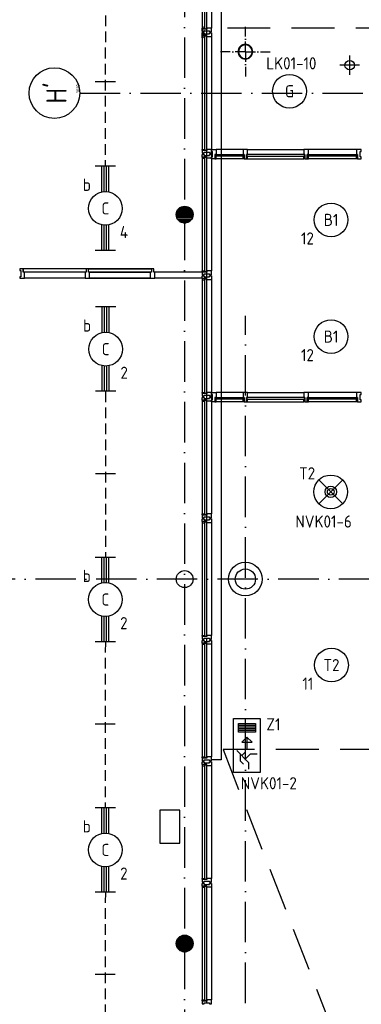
# Model space of a CAD drawing. Header units: millimetres. Extents: x 90707 to 259985, y -1262 to 84291.
# Tile 52 of 85: x 170800 to 175866, y 51508 to 66096. Entities that reach past the tile are written whole.
import ezdxf
from ezdxf.enums import TextEntityAlignment as Align

# ---------------------------------------------------------------- set-up
doc = ezdxf.new("R2010")
doc.units = ezdxf.units.MM
doc.header["$LTSCALE"] = 100
doc.linetypes.add('DASHDOT', pattern=[9, 6, -1.5, 0, -1.5])
doc.linetypes.add('HIDDEN', pattern=[9.525, 6.35, -3.175])
doc.layers.get('0').update_dxf_attribs({"linetype": 'CONTINUOUS'})
for name, color, linetype in [('AL$7----_STRAMIEN', 1, 'DASHDOT'), ('AL$8----_HULPKOLOM', 2, 'CONTINUOUS'), ('AL$8----_HULPLIJNEN', 2, 'CONTINUOUS'), ('AL21----_BUITENWAND', 4, 'CONTINUOUS'), ('AL28----_KONSTRUKTIE', 3, 'CONTINUOUS'), ('AL31----_BUITENKOZ', 7, 'CONTINUOUS'), ('AL32----_BINNENKOZ', 7, 'CONTINUOUS'), ('AL65----_BEVEILIGING', 7, 'CONTINUOUS'), ('ALN-----_BLOCKNAAM', 2, 'CONTINUOUS'), ('ALXAA---_GEWBETON', 12, 'CONTINUOUS'), ('ALXOU---_GLAS', 7, 'CONTINUOUS'), ('EB63101-_ATTRIB', 2, 'CONTINUOUS'), ('EB63202-_ATTRIB', 2, 'CONTINUOUS'), ('EB63501-_ATTRIB', 2, 'CONTINUOUS'), ('EL63101-_LICHT-ARM', 3, 'CONTINUOUS'), ('EL63202-_NOODVRL-TXT', 3, 'CONTINUOUS'), ('EL63501-_NOODVRL-ARM', 3, 'CONTINUOUS'), ('EL6441--_DATACOM', 3, 'CONTINUOUS'), ('LIJN035', 50, 'CONTINUOUS'), ('LIJN070', 130, 'CONTINUOUS'), ('MV-BINNENBESTRATING', 1, 'CONTINUOUS'), ('MV-STAALKOLOM', 1, 'CONTINUOUS'), ('VOLGNUMMER', 7, 'CONTINUOUS')]:
    doc.layers.add(name, color=color, linetype=linetype)
doc.styles.add('1_8', font='ISO', dxfattribs={"height": 1.8})
doc.styles.add('NORATT', font='isocp.shx')
doc.styles.get("Standard").update_dxf_attribs({"font": 'iso.shx'})

# ---------------------------------------------------------------- blocks, each defined once
blk = doc.blocks.new('ES3N024')
for p, q in [((-1.5, 0.75), (-1, 0.25)), ((1.25, 0), (-0.5, 0)), ((2.25, 1.25), (2.25, -1.25)), ((2.5, 1.25), (2.5, -1.25)), ((2.75, 1.25), (2.75, -1.25)), ((3, 1.25), (3, -1.25))]:
    blk.add_line(p, q)
for points in [[(4.01, 2.01), (4.01, -1.98), (-3.99, -1.98), (-3.99, 2.01)], [(1.25, 0), (0.5, 0.75), (0.5, -0.75)], [(3.25, -1.25), (2, -1.25), (2, 1.25), (3.25, 1.25)]]:
    blk.add_lwpolyline(points, close=True)
for points in [[(-0.75, 1.5), (-2.5, -0.25), (-3.5, -0.25)], [(-1.25, 1), (-2.25, 1), (-2.75, 0.5)], [(-2, 0.25), (-1.25, -0.5), (-1.25, -1.5)]]:
    blk.add_lwpolyline(points)
at = {"color": 2, "style": '1_8', "flags": 8}
blk.add_attdef('NUMMER', text='', height=1.8, dxfattribs=at).set_placement((4, 3.75), align=Align.MIDDLE)
at = {"style": '1_8'}
for tag, flags, p in [('A_CODE', 8, (-3.5, 2.75)), ('SCHAK', 8, (3.5, 2.75)), ('GROEP', 8, (-3.5, -2.75)), ('KAST', 9, (3.5, -2.75))]:
    blk.add_attdef(tag, text='', height=1.8, dxfattribs=dict(at, flags=flags)).set_placement(p, align=Align.MIDDLE_CENTER)
blk = doc.blocks.new('ES3G00')
blk.add_circle((0, 0), 2.5)
at = {"color": 6, "style": '1_8'}
for tag, flags, p in [('SCHAK', 8, (3.5, 2.75)), ('A_CODE', 8, (0, 0)), ('GROEP', 8, (-3.5, -2.75)), ('KAST', 9, (3.5, -2.75))]:
    blk.add_attdef(tag, text='', height=1.8, dxfattribs=dict(at, flags=flags)).set_placement(p, align=Align.MIDDLE)
blk = doc.blocks.new('ES3G01')
at = {"color": 0}
for p, q in [((-1.77, 1.77), (1.77, -1.77)), ((1.77, 1.77), (-1.77, -1.77))]:
    blk.add_line(p, q, dxfattribs=at)
at = {"color": 6}
blk.add_lwpolyline([(1.77, -1.77), (1.75, -1.75)], dxfattribs=at)
blk.add_circle((0, 0), 2.5)
at = {"color": 0}
for radius in [0.85, 0.5]:
    blk.add_circle((0, 0), radius, dxfattribs=at)
at = {"color": 6, "style": '1_8'}
for tag, flags, p in [('A_CODE', 8, (-3.5, 2.75)), ('SCHAK', 8, (3.5, 2.75)), ('GROEP', 8, (-3.5, -2.75)), ('KAST', 9, (3.5, -2.75))]:
    blk.add_attdef(tag, text='', height=1.8, dxfattribs=dict(at, flags=flags)).set_placement(p, align=Align.MIDDLE)
blk = doc.blocks.new('EJ3T20')
at = {"color": 0}
for p, q in [((-6.25, -1.5), (-6.25, 1.5)), ((-6.25, -1.5), (-6.25, 1.5)), ((6.25, -1.5), (6.25, 1.5)), ((6.25, -1.5), (6.25, 1.5)), ((-6.25, 0.52), (-2.44, 0.52)), ((-6.25, 0.52), (-2.44, 0.52)), ((-6.25, 0.17), (-2.49, 0.17)), ((-6.25, 0.17), (-2.49, 0.17)), ((2.44, 0.52), (6.25, 0.52)), ((2.44, 0.52), (6.25, 0.52)), ((2.49, 0.17), (6.25, 0.17)), ((2.49, 0.17), (6.25, 0.17)), ((-6.25, -0.17), (-2.49, -0.17)), ((-6.25, -0.17), (-2.49, -0.17)), ((-6.25, -0.52), (-2.44, -0.52)), ((-6.25, -0.52), (-2.44, -0.52)), ((2.44, -0.52), (6.25, -0.52)), ((2.44, -0.52), (6.25, -0.52)), ((2.49, -0.17), (6.25, -0.17)), ((2.49, -0.17), (6.25, -0.17))]:
    blk.add_line(p, q, dxfattribs=at)
blk.add_circle((0, 0), 2.5, dxfattribs=at)
blk.add_circle((0, 0), 2.5, dxfattribs=at)
at = {"style": 'NORATT', "flags": 9}
blk.add_attdef('GELIJK', text='', height=1.8, dxfattribs=at).set_placement((3.5, 5), align=Align.MIDDLE_CENTER)
at = {"color": 6}
for tag, style, flags, p in [('SCHAK', 'NORATT', 8, (3.5, 2.75)), ('SCHAK', '1_8', 8, (3.5, 2.75)), ('A_CODE', 'NORATT', 8, (0, 0)), ('A_CODE', '1_8', 8, (0, 0)), ('GROEP', 'NORATT', 8, (-3.5, -2.75)), ('GROEP', '1_8', 8, (-3.5, -2.75)), ('KAST', 'NORATT', 9, (3.5, -2.75)), ('KAST', '1_8', 9, (3.5, -2.75))]:
    blk.add_attdef(tag, text='', height=1.8, dxfattribs=dict(at, style=style, flags=flags)).set_placement(p, align=Align.MIDDLE)
blk = doc.blocks.new('1010')
at = {"layer": 'AL$7----_STRAMIEN', "color": 7, "linetype": 'Continuous'}
blk.add_circle((0, 750), 750, dxfattribs=at)
at = {"layer": 'AL$7----_STRAMIEN', "color": 3, "linetype": 'Continuous'}
blk.add_attdef('STR-NAAM', text='', height=600, rotation=360, dxfattribs=at).set_placement((0, 750), align=Align.MIDDLE)
at = {"layer": 'ALN-----_BLOCKNAAM', "linetype": 'Continuous'}
blk.add_text('1010', height=100, dxfattribs=at).set_placement((0, 0))
blk = doc.blocks.new('A$Cca306792')
at = {"layer": 'AL$7----_STRAMIEN'}
blk.add_line((80572, 66270), (108418, 66270), dxfattribs=at)
at = {"layer": 'AL$7----_STRAMIEN', "color": 1}
blk.add_line((83028, 31186), (83028, 62970), dxfattribs=at)
for points in [[(82128, 78796), (82128, 39870)], [(146222, 59070), (2867, 59070)]]:
    blk.add_lwpolyline(points, dxfattribs=at)
at = {"layer": 'AL$8----_HULPKOLOM', "color": 8}
blk.add_circle((83028, 59070), 250, dxfattribs=at)
at = {"layer": 'AL$8----_HULPLIJNEN', "color": 8, "linetype": 'DASHDOT', "ltscale": 0.25}
for q in [(83028, 67251), (82660, 66884), (83028, 66516), (83396, 66884)]:
    blk.add_line((83028, 66884), q, dxfattribs=at)
at = {"layer": 'AL21----_BUITENWAND', "color": 8}
for p, q in [((82668, 77010), (82668, 56391)), ((82668, 56391), (82527, 56391))]:
    blk.add_line(p, q, dxfattribs=at)
at = {"layer": 'AL21----_BUITENWAND', "color": 8, "linetype": 'HIDDEN'}
blk.add_line((91969, 67235), (82527, 67235), dxfattribs=at)
at = {"layer": 'AL28----_KONSTRUKTIE', "color": 8}
for centre, radius in [((82128, 64470), 125), ((82128, 64470), 125), ((82128, 59070), 125), ((83028, 59070), 150), ((82128, 53670), 125)]:
    blk.add_circle(centre, radius, dxfattribs=at)
for radius, start, end in [(110, 0, 180), (102, 0, 180), (110, 180, 0), (102, 180, 0)]:
    blk.add_arc((83028, 66884), radius, start, end, dxfattribs=at)
at = {"layer": 'AL31----_BUITENKOZ', "color": 8}
for p, q in [((82388, 68905), (82388, 67235)), ((82527, 68905), (82527, 67235)), ((82385, 67235), (82385, 67192)), ((82385, 67192), (82390, 67190)), ((82388, 67252), (82388, 67235)), ((82401, 67252), (82388, 67252)), ((82388, 67235), (82401, 67235)), ((82388, 67179), (82388, 67146)), ((82388, 67146), (82418, 67146)), ((82390, 67190), (82390, 67183)), ((82390, 67183), (82419, 67183)), ((82401, 67235), (82401, 67252)), ((82418, 67146), (82418, 67160)), ((82419, 67183), (82419, 67205)), ((82388, 67105), (82388, 65435)), ((82527, 67105), (82527, 65435)), ((82527, 65405), (82527, 65435)), ((82527, 65435), (82594, 65435)), ((82541, 65405), (82527, 65405)), ((82541, 65325), (82541, 65405)), ((82594, 65363), (82577, 65363)), ((82577, 65363), (82577, 65296)), ((82594, 65363), (82577, 65363)), ((82577, 65363), (82577, 65334)), ((82581, 65338), (82581, 65359)), ((82581, 65359), (82594, 65359)), ((82995, 65435), (82594, 65435)), ((82594, 65435), (82594, 65363)), ((82594, 65359), (82594, 65363)), ((82995, 65435), (82995, 65363)), ((83062, 65435), (82995, 65435)), ((82995, 65359), (82995, 65363)), ((82995, 65363), (83012, 65363)), ((82995, 65363), (83012, 65363)), ((83008, 65359), (82995, 65359)), ((83008, 65338), (83008, 65359)), ((83012, 65363), (83012, 65334)), ((83012, 65363), (83012, 65296)), ((83045, 65296), (83045, 65363)), ((83045, 65363), (83062, 65363)), ((83062, 65363), (83045, 65363)), ((83045, 65363), (83045, 65334)), ((83049, 65338), (83049, 65359)), ((83049, 65359), (83062, 65359)), ((83062, 65435), (83895, 65435)), ((83062, 65363), (83062, 65435)), ((83062, 65359), (83062, 65363)), ((83895, 65435), (83895, 65363)), ((83962, 65435), (83895, 65435)), ((83895, 65359), (83895, 65363)), ((83895, 65363), (83912, 65363)), ((83895, 65363), (83912, 65363)), ((83908, 65359), (83895, 65359)), ((83908, 65338), (83908, 65359)), ((83912, 65363), (83912, 65334)), ((83912, 65363), (83912, 65296)), ((83945, 65296), (83945, 65363)), ((83945, 65363), (83962, 65363)), ((83962, 65363), (83945, 65363)), ((83945, 65363), (83945, 65334)), ((83949, 65338), (83949, 65359)), ((83949, 65359), (83962, 65359)), ((84676, 65435), (83962, 65435)), ((83962, 65363), (83962, 65435)), ((83962, 65359), (83962, 65363)), ((84743, 65435), (84676, 65435)), ((84676, 65435), (84676, 65363)), ((84676, 65359), (84676, 65363)), ((84676, 65363), (84693, 65363)), ((84676, 65363), (84693, 65363)), ((84689, 65359), (84676, 65359)), ((84689, 65338), (84689, 65359)), ((84693, 65363), (84693, 65334)), ((84693, 65363), (84693, 65296)), ((84729, 65325), (84729, 65405)), ((84729, 65405), (84743, 65405)), ((84743, 65405), (84743, 65435)), ((82388, 65305), (82388, 63635)), ((82527, 65296), (82527, 65325)), ((82527, 65325), (82541, 65325)), ((82527, 65305), (82527, 63635)), ((82577, 65296), (82527, 65296)), ((82577, 65334), (82577, 65296)), ((82594, 65334), (82577, 65334)), ((82577, 65334), (82594, 65334)), ((82577, 65296), (82594, 65296)), ((82594, 65338), (82581, 65338)), ((82594, 65334), (82594, 65338)), ((82594, 65296), (82594, 65334)), ((82995, 65296), (82594, 65296)), ((82995, 65334), (82995, 65338)), ((82995, 65338), (83008, 65338)), ((83012, 65334), (82995, 65334)), ((82995, 65296), (82995, 65334)), ((82995, 65334), (83012, 65334)), ((83012, 65296), (82995, 65296)), ((83012, 65334), (83012, 65296)), ((83012, 65296), (83045, 65296)), ((83045, 65334), (83062, 65334)), ((83045, 65334), (83045, 65296)), ((83062, 65334), (83045, 65334)), ((83045, 65296), (83062, 65296)), ((83062, 65338), (83049, 65338)), ((83062, 65334), (83062, 65338)), ((83062, 65296), (83062, 65334)), ((83062, 65296), (83895, 65296)), ((83895, 65334), (83895, 65338)), ((83895, 65338), (83908, 65338)), ((83912, 65334), (83895, 65334)), ((83895, 65296), (83895, 65334)), ((83895, 65334), (83912, 65334)), ((83912, 65296), (83895, 65296)), ((83912, 65334), (83912, 65296)), ((83912, 65296), (83945, 65296)), ((83945, 65334), (83962, 65334)), ((83945, 65334), (83945, 65296)), ((83962, 65334), (83945, 65334)), ((83945, 65296), (83962, 65296)), ((83962, 65338), (83949, 65338)), ((83962, 65334), (83962, 65338)), ((83962, 65296), (83962, 65334)), ((84676, 65296), (83962, 65296)), ((84676, 65334), (84676, 65338)), ((84676, 65338), (84689, 65338)), ((84676, 65296), (84676, 65334)), ((84676, 65334), (84693, 65334)), ((84693, 65334), (84676, 65334)), ((84693, 65296), (84676, 65296)), ((84693, 65334), (84693, 65296)), ((84693, 65296), (84743, 65296)), ((84743, 65325), (84729, 65325)), ((84743, 65296), (84743, 65325)), ((82388, 63505), (82388, 61835)), ((82527, 63505), (82527, 61835)), ((82527, 61805), (82527, 61834)), ((82527, 61834), (82594, 61834)), ((82541, 61805), (82527, 61805)), ((82527, 61695), (82527, 61725)), ((82527, 61725), (82541, 61725)), ((82541, 61725), (82541, 61805)), ((82594, 61762), (82577, 61762)), ((82577, 61762), (82577, 61695)), ((82594, 61762), (82577, 61762)), ((82577, 61762), (82577, 61733)), ((82577, 61733), (82594, 61733)), ((82577, 61733), (82577, 61695)), ((82594, 61733), (82577, 61733)), ((82581, 61737), (82581, 61758)), ((82581, 61758), (82594, 61758)), ((82594, 61737), (82581, 61737)), ((82594, 61834), (82594, 61762)), ((82995, 61834), (82594, 61834)), ((82594, 61758), (82594, 61762)), ((82594, 61733), (82594, 61737)), ((82594, 61695), (82594, 61733)), ((82995, 61834), (82995, 61762)), ((83062, 61834), (82995, 61834)), ((82995, 61758), (82995, 61762)), ((82995, 61762), (83012, 61762)), ((82995, 61762), (83012, 61762)), ((83008, 61758), (82995, 61758)), ((82995, 61733), (82995, 61737)), ((82995, 61737), (83008, 61737)), ((83012, 61733), (82995, 61733)), ((82995, 61695), (82995, 61733)), ((82995, 61733), (83012, 61733)), ((83008, 61737), (83008, 61758)), ((83012, 61762), (83012, 61733)), ((83012, 61762), (83012, 61695)), ((83012, 61733), (83012, 61695)), ((83045, 61695), (83045, 61762)), ((83045, 61762), (83062, 61762)), ((83062, 61762), (83045, 61762)), ((83045, 61762), (83045, 61733)), ((83045, 61733), (83062, 61733)), ((83045, 61733), (83045, 61695)), ((83062, 61733), (83045, 61733)), ((83049, 61737), (83049, 61758)), ((83049, 61758), (83062, 61758)), ((83062, 61737), (83049, 61737)), ((83062, 61762), (83062, 61834)), ((83062, 61834), (83895, 61834)), ((83062, 61758), (83062, 61762)), ((83062, 61733), (83062, 61737)), ((83062, 61695), (83062, 61733)), ((83895, 61834), (83895, 61762)), ((83962, 61834), (83895, 61834)), ((83895, 61758), (83895, 61762)), ((83895, 61762), (83912, 61762)), ((83895, 61762), (83912, 61762)), ((83908, 61758), (83895, 61758)), ((83895, 61733), (83895, 61737)), ((83895, 61737), (83908, 61737)), ((83912, 61733), (83895, 61733)), ((83895, 61695), (83895, 61733)), ((83895, 61733), (83912, 61733)), ((83908, 61737), (83908, 61758)), ((83912, 61762), (83912, 61733)), ((83912, 61762), (83912, 61695)), ((83912, 61733), (83912, 61695)), ((83945, 61695), (83945, 61762)), ((83945, 61762), (83962, 61762)), ((83962, 61762), (83945, 61762)), ((83945, 61762), (83945, 61733)), ((83945, 61733), (83962, 61733)), ((83945, 61733), (83945, 61695)), ((83962, 61733), (83945, 61733)), ((83949, 61737), (83949, 61758)), ((83949, 61758), (83962, 61758)), ((83962, 61737), (83949, 61737)), ((83962, 61762), (83962, 61834)), ((84676, 61834), (83962, 61834)), ((83962, 61758), (83962, 61762)), ((83962, 61733), (83962, 61737)), ((83962, 61695), (83962, 61733)), ((84743, 61834), (84676, 61834)), ((84676, 61834), (84676, 61762)), ((84676, 61758), (84676, 61762)), ((84676, 61762), (84693, 61762)), ((84676, 61762), (84693, 61762)), ((84689, 61758), (84676, 61758)), ((84676, 61733), (84676, 61737)), ((84676, 61737), (84689, 61737)), ((84693, 61733), (84676, 61733)), ((84676, 61695), (84676, 61733)), ((84676, 61733), (84693, 61733)), ((84689, 61737), (84689, 61758)), ((84693, 61762), (84693, 61733)), ((84693, 61762), (84693, 61695)), ((84693, 61733), (84693, 61695)), ((84729, 61725), (84729, 61805)), ((84729, 61805), (84743, 61805)), ((84743, 61725), (84729, 61725)), ((84743, 61805), (84743, 61834)), ((84743, 61695), (84743, 61725)), ((82388, 61705), (82388, 60035)), ((82527, 61705), (82527, 60035)), ((82577, 61695), (82527, 61695)), ((82577, 61695), (82594, 61695)), ((82995, 61695), (82594, 61695)), ((83012, 61695), (82995, 61695)), ((83012, 61695), (83045, 61695)), ((83045, 61695), (83062, 61695)), ((83062, 61695), (83895, 61695)), ((83912, 61695), (83895, 61695)), ((83912, 61695), (83945, 61695)), ((83945, 61695), (83962, 61695)), ((84676, 61695), (83962, 61695)), ((84693, 61695), (84676, 61695)), ((84693, 61695), (84743, 61695)), ((82388, 59905), (82388, 58235)), ((82527, 59905), (82527, 58235)), ((82388, 58105), (82388, 56435)), ((82527, 58105), (82527, 56435)), ((82388, 56305), (82388, 54635)), ((82527, 56305), (82527, 54635)), ((82388, 54505), (82388, 52835)), ((82527, 54505), (82527, 52835))]:
    blk.add_line(p, q, dxfattribs=at)
at = {"layer": 'AL31----_BUITENKOZ', "color": 8, "linetype": 'Continuous'}
for p, q in [((82388, 67223), (82388, 67235)), ((82388, 67235), (82425, 67235)), ((82393, 67223), (82388, 67223)), ((82388, 67218), (82388, 67179)), ((82455, 67218), (82388, 67218)), ((82388, 67179), (82394, 67179)), ((82388, 67122), (82388, 67161)), ((82388, 67161), (82394, 67161)), ((82388, 67128), (82394, 67128)), ((82388, 67089), (82388, 67128)), ((82455, 67122), (82388, 67122)), ((82393, 67117), (82388, 67117)), ((82388, 67117), (82388, 67105)), ((82393, 67218), (82393, 67223)), ((82425, 67218), (82393, 67218)), ((82425, 67122), (82393, 67122)), ((82393, 67122), (82393, 67117)), ((82394, 67179), (82408, 67179)), ((82394, 67161), (82408, 67161)), ((82394, 67128), (82408, 67128)), ((82408, 67179), (82408, 67179)), ((82408, 67179), (82418, 67179)), ((82408, 67161), (82408, 67161)), ((82408, 67161), (82418, 67161)), ((82408, 67128), (82418, 67128)), ((82408, 67128), (82408, 67128)), ((82418, 67179), (82418, 67193)), ((82418, 67193), (82498, 67193)), ((82418, 67161), (82418, 67147)), ((82418, 67147), (82498, 67147)), ((82418, 67128), (82418, 67114)), ((82425, 67235), (82425, 67218)), ((82425, 67105), (82425, 67122)), ((82508, 67235), (82455, 67235)), ((82455, 67235), (82455, 67218)), ((82455, 67105), (82455, 67122)), ((82498, 67193), (82498, 67179)), ((82498, 67179), (82507, 67179)), ((82498, 67147), (82498, 67161)), ((82498, 67161), (82508, 67161)), ((82507, 67179), (82507, 67179)), ((82507, 67179), (82521, 67179)), ((82516, 67235), (82508, 67235)), ((82508, 67161), (82508, 67161)), ((82508, 67161), (82521, 67161)), ((82520, 67235), (82516, 67235)), ((82527, 67235), (82520, 67235)), ((82521, 67179), (82527, 67179)), ((82521, 67161), (82527, 67161)), ((82527, 67198), (82527, 67235)), ((82527, 67179), (82527, 67198)), ((82527, 67161), (82527, 67142)), ((82527, 67142), (82527, 67105)), ((82388, 67105), (82425, 67105)), ((82388, 67084), (82388, 67072)), ((82393, 67084), (82388, 67084)), ((82393, 67089), (82393, 67084)), ((82508, 67105), (82455, 67105)), ((82516, 67105), (82508, 67105)), ((82520, 67105), (82516, 67105)), ((82527, 67105), (82520, 67105)), ((82388, 65423), (82388, 65435)), ((82388, 65435), (82425, 65435)), ((82393, 65423), (82388, 65423)), ((82388, 65418), (82388, 65379)), ((82455, 65418), (82388, 65418)), ((82388, 65379), (82394, 65379)), ((82388, 65322), (82388, 65361)), ((82388, 65361), (82394, 65361)), ((82393, 65418), (82393, 65423)), ((82425, 65418), (82393, 65418)), ((82394, 65379), (82408, 65379)), ((82394, 65361), (82408, 65361)), ((82408, 65379), (82408, 65379)), ((82408, 65379), (82418, 65379)), ((82408, 65361), (82408, 65361)), ((82408, 65361), (82418, 65361)), ((82418, 65379), (82418, 65393)), ((82418, 65393), (82498, 65393)), ((82418, 65361), (82418, 65347)), ((82425, 65435), (82425, 65418)), ((82508, 65435), (82455, 65435)), ((82455, 65435), (82455, 65418)), ((82498, 65393), (82498, 65379)), ((82498, 65379), (82507, 65379)), ((82498, 65347), (82498, 65361)), ((82498, 65361), (82508, 65361)), ((82507, 65379), (82507, 65379)), ((82507, 65379), (82521, 65379)), ((82516, 65435), (82508, 65435)), ((82508, 65361), (82508, 65361)), ((82508, 65361), (82521, 65361)), ((82520, 65435), (82516, 65435)), ((82527, 65435), (82520, 65435)), ((82521, 65379), (82527, 65379)), ((82521, 65361), (82527, 65361)), ((82527, 65398), (82527, 65435)), ((82527, 65379), (82527, 65398)), ((82527, 65361), (82527, 65342)), ((82455, 65322), (82388, 65322)), ((82393, 65317), (82388, 65317)), ((82388, 65317), (82388, 65305)), ((82388, 65305), (82425, 65305)), ((82425, 65322), (82393, 65322)), ((82393, 65322), (82393, 65317)), ((82418, 65347), (82498, 65347)), ((82425, 65305), (82425, 65322)), ((82455, 65305), (82455, 65322)), ((82508, 65305), (82455, 65305)), ((82516, 65305), (82508, 65305)), ((82520, 65305), (82516, 65305)), ((82527, 65305), (82520, 65305)), ((82527, 65342), (82527, 65305)), ((82388, 63623), (82388, 63635)), ((82388, 63635), (82425, 63635)), ((82393, 63623), (82388, 63623)), ((82388, 63618), (82388, 63579)), ((82455, 63618), (82388, 63618)), ((82393, 63618), (82393, 63623)), ((82425, 63618), (82393, 63618)), ((82425, 63635), (82425, 63618)), ((82508, 63635), (82455, 63635)), ((82455, 63635), (82455, 63618)), ((82516, 63635), (82508, 63635)), ((82520, 63635), (82516, 63635)), ((82527, 63635), (82520, 63635)), ((82527, 63598), (82527, 63635)), ((82388, 63579), (82394, 63579)), ((82388, 63522), (82388, 63561)), ((82388, 63561), (82394, 63561)), ((82455, 63522), (82388, 63522)), ((82393, 63517), (82388, 63517)), ((82388, 63517), (82388, 63505)), ((82388, 63505), (82425, 63505)), ((82425, 63522), (82393, 63522)), ((82393, 63522), (82393, 63517)), ((82394, 63579), (82408, 63579)), ((82394, 63561), (82408, 63561)), ((82408, 63579), (82408, 63579)), ((82408, 63579), (82418, 63579)), ((82408, 63561), (82408, 63561)), ((82408, 63561), (82418, 63561)), ((82418, 63579), (82418, 63593)), ((82418, 63593), (82498, 63593)), ((82418, 63561), (82418, 63547)), ((82418, 63547), (82498, 63547)), ((82425, 63505), (82425, 63522)), ((82455, 63505), (82455, 63522)), ((82508, 63505), (82455, 63505)), ((82498, 63593), (82498, 63579)), ((82498, 63579), (82507, 63579)), ((82498, 63547), (82498, 63561)), ((82498, 63561), (82508, 63561)), ((82507, 63579), (82507, 63579)), ((82507, 63579), (82521, 63579)), ((82508, 63561), (82508, 63561)), ((82508, 63561), (82521, 63561)), ((82516, 63505), (82508, 63505)), ((82520, 63505), (82516, 63505)), ((82527, 63505), (82520, 63505)), ((82521, 63579), (82527, 63579)), ((82521, 63561), (82527, 63561)), ((82527, 63579), (82527, 63598)), ((82527, 63561), (82527, 63542)), ((82527, 63542), (82527, 63505)), ((82388, 61823), (82388, 61835)), ((82388, 61835), (82425, 61835)), ((82393, 61823), (82388, 61823)), ((82388, 61818), (82388, 61779)), ((82455, 61818), (82388, 61818)), ((82388, 61779), (82394, 61779)), ((82388, 61722), (82388, 61761)), ((82388, 61761), (82394, 61761)), ((82455, 61722), (82388, 61722)), ((82393, 61717), (82388, 61717)), ((82388, 61717), (82388, 61705)), ((82393, 61818), (82393, 61823)), ((82425, 61818), (82393, 61818)), ((82425, 61722), (82393, 61722)), ((82393, 61722), (82393, 61717)), ((82394, 61779), (82408, 61779)), ((82394, 61761), (82408, 61761)), ((82408, 61779), (82408, 61779)), ((82408, 61779), (82418, 61779)), ((82408, 61761), (82408, 61761)), ((82408, 61761), (82418, 61761)), ((82418, 61779), (82418, 61793)), ((82418, 61793), (82498, 61793)), ((82418, 61761), (82418, 61747)), ((82418, 61747), (82498, 61747)), ((82425, 61835), (82425, 61818)), ((82425, 61705), (82425, 61722)), ((82508, 61835), (82455, 61835)), ((82455, 61835), (82455, 61818)), ((82455, 61705), (82455, 61722)), ((82498, 61793), (82498, 61779)), ((82498, 61779), (82507, 61779)), ((82498, 61747), (82498, 61761)), ((82498, 61761), (82508, 61761)), ((82507, 61779), (82507, 61779)), ((82507, 61779), (82521, 61779)), ((82516, 61835), (82508, 61835)), ((82508, 61761), (82508, 61761)), ((82508, 61761), (82521, 61761)), ((82520, 61835), (82516, 61835)), ((82527, 61835), (82520, 61835)), ((82521, 61779), (82527, 61779)), ((82521, 61761), (82527, 61761)), ((82527, 61798), (82527, 61835)), ((82527, 61779), (82527, 61798)), ((82527, 61761), (82527, 61742)), ((82527, 61742), (82527, 61705)), ((82388, 61705), (82425, 61705)), ((82508, 61705), (82455, 61705)), ((82516, 61705), (82508, 61705)), ((82520, 61705), (82516, 61705)), ((82527, 61705), (82520, 61705)), ((82388, 60023), (82388, 60035)), ((82388, 60035), (82425, 60035)), ((82393, 60023), (82388, 60023)), ((82388, 60018), (82388, 59979)), ((82455, 60018), (82388, 60018)), ((82388, 59979), (82394, 59979)), ((82388, 59922), (82388, 59961)), ((82388, 59961), (82394, 59961)), ((82393, 60018), (82393, 60023)), ((82425, 60018), (82393, 60018)), ((82394, 59979), (82408, 59979)), ((82394, 59961), (82408, 59961)), ((82408, 59979), (82408, 59979)), ((82408, 59979), (82418, 59979)), ((82408, 59961), (82408, 59961)), ((82408, 59961), (82418, 59961)), ((82418, 59979), (82418, 59993)), ((82418, 59993), (82498, 59993)), ((82418, 59961), (82418, 59947)), ((82425, 60035), (82425, 60018)), ((82508, 60035), (82455, 60035)), ((82455, 60035), (82455, 60018)), ((82498, 59993), (82498, 59979)), ((82498, 59979), (82507, 59979)), ((82498, 59947), (82498, 59961)), ((82498, 59961), (82508, 59961)), ((82507, 59979), (82507, 59979)), ((82507, 59979), (82521, 59979)), ((82516, 60035), (82508, 60035)), ((82508, 59961), (82508, 59961)), ((82508, 59961), (82521, 59961)), ((82520, 60035), (82516, 60035)), ((82527, 60035), (82520, 60035)), ((82521, 59979), (82527, 59979)), ((82521, 59961), (82527, 59961)), ((82527, 59998), (82527, 60035)), ((82527, 59979), (82527, 59998)), ((82527, 59961), (82527, 59942)), ((82455, 59922), (82388, 59922)), ((82393, 59917), (82388, 59917)), ((82388, 59917), (82388, 59905)), ((82388, 59905), (82425, 59905)), ((82425, 59922), (82393, 59922)), ((82393, 59922), (82393, 59917)), ((82418, 59947), (82498, 59947)), ((82425, 59905), (82425, 59922)), ((82455, 59905), (82455, 59922)), ((82508, 59905), (82455, 59905)), ((82516, 59905), (82508, 59905)), ((82520, 59905), (82516, 59905)), ((82527, 59905), (82520, 59905)), ((82527, 59942), (82527, 59905)), ((82388, 58223), (82388, 58235)), ((82388, 58235), (82425, 58235)), ((82393, 58223), (82388, 58223)), ((82388, 58218), (82388, 58179)), ((82455, 58218), (82388, 58218)), ((82393, 58218), (82393, 58223)), ((82425, 58218), (82393, 58218)), ((82425, 58235), (82425, 58218)), ((82508, 58235), (82455, 58235)), ((82455, 58235), (82455, 58218)), ((82516, 58235), (82508, 58235)), ((82520, 58235), (82516, 58235)), ((82527, 58235), (82520, 58235)), ((82527, 58198), (82527, 58235)), ((82388, 58179), (82394, 58179)), ((82388, 58122), (82388, 58161)), ((82388, 58161), (82394, 58161)), ((82455, 58122), (82388, 58122)), ((82393, 58117), (82388, 58117)), ((82388, 58117), (82388, 58105)), ((82388, 58105), (82425, 58105)), ((82425, 58122), (82393, 58122)), ((82393, 58122), (82393, 58117)), ((82394, 58179), (82408, 58179)), ((82394, 58161), (82408, 58161)), ((82408, 58179), (82408, 58179)), ((82408, 58179), (82418, 58179)), ((82408, 58161), (82408, 58161)), ((82408, 58161), (82418, 58161)), ((82418, 58179), (82418, 58193)), ((82418, 58193), (82498, 58193)), ((82418, 58161), (82418, 58147)), ((82418, 58147), (82498, 58147)), ((82425, 58105), (82425, 58122)), ((82455, 58105), (82455, 58122)), ((82508, 58105), (82455, 58105)), ((82498, 58193), (82498, 58179)), ((82498, 58179), (82507, 58179)), ((82498, 58147), (82498, 58161)), ((82498, 58161), (82508, 58161)), ((82507, 58179), (82507, 58179)), ((82507, 58179), (82521, 58179)), ((82508, 58161), (82508, 58161)), ((82508, 58161), (82521, 58161)), ((82516, 58105), (82508, 58105)), ((82520, 58105), (82516, 58105)), ((82527, 58105), (82520, 58105)), ((82521, 58179), (82527, 58179)), ((82521, 58161), (82527, 58161)), ((82527, 58179), (82527, 58198)), ((82527, 58161), (82527, 58142)), ((82527, 58142), (82527, 58105)), ((82388, 56423), (82388, 56435)), ((82388, 56435), (82425, 56435)), ((82393, 56423), (82388, 56423)), ((82388, 56418), (82388, 56379)), ((82455, 56418), (82388, 56418)), ((82388, 56379), (82394, 56379)), ((82388, 56322), (82388, 56361)), ((82388, 56361), (82394, 56361)), ((82455, 56322), (82388, 56322)), ((82393, 56317), (82388, 56317)), ((82388, 56317), (82388, 56305)), ((82393, 56418), (82393, 56423)), ((82425, 56418), (82393, 56418)), ((82425, 56322), (82393, 56322)), ((82393, 56322), (82393, 56317)), ((82394, 56379), (82408, 56379)), ((82394, 56361), (82408, 56361)), ((82408, 56379), (82408, 56379)), ((82408, 56379), (82418, 56379)), ((82408, 56361), (82408, 56361)), ((82408, 56361), (82418, 56361)), ((82418, 56379), (82418, 56393)), ((82418, 56393), (82498, 56393)), ((82418, 56361), (82418, 56347)), ((82418, 56347), (82498, 56347)), ((82425, 56435), (82425, 56418)), ((82425, 56305), (82425, 56322)), ((82508, 56435), (82455, 56435)), ((82455, 56435), (82455, 56418)), ((82455, 56305), (82455, 56322)), ((82498, 56393), (82498, 56379)), ((82498, 56379), (82507, 56379)), ((82498, 56347), (82498, 56361)), ((82498, 56361), (82508, 56361)), ((82507, 56379), (82507, 56379)), ((82507, 56379), (82521, 56379)), ((82516, 56435), (82508, 56435)), ((82508, 56361), (82508, 56361)), ((82508, 56361), (82521, 56361)), ((82520, 56435), (82516, 56435)), ((82527, 56435), (82520, 56435)), ((82521, 56379), (82527, 56379)), ((82521, 56361), (82527, 56361)), ((82527, 56398), (82527, 56435)), ((82527, 56379), (82527, 56398)), ((82527, 56361), (82527, 56342)), ((82527, 56342), (82527, 56305)), ((82388, 56305), (82425, 56305)), ((82508, 56305), (82455, 56305)), ((82516, 56305), (82508, 56305)), ((82520, 56305), (82516, 56305)), ((82527, 56305), (82520, 56305)), ((82388, 54623), (82388, 54635)), ((82388, 54635), (82425, 54635)), ((82393, 54623), (82388, 54623)), ((82388, 54618), (82388, 54579)), ((82455, 54618), (82388, 54618)), ((82388, 54579), (82394, 54579)), ((82393, 54618), (82393, 54623)), ((82425, 54618), (82393, 54618)), ((82394, 54579), (82408, 54579)), ((82408, 54579), (82408, 54579)), ((82408, 54579), (82418, 54579)), ((82418, 54579), (82418, 54593)), ((82418, 54593), (82498, 54593)), ((82425, 54635), (82425, 54618)), ((82508, 54635), (82455, 54635)), ((82455, 54635), (82455, 54618)), ((82498, 54593), (82498, 54579)), ((82498, 54579), (82507, 54579)), ((82507, 54579), (82507, 54579)), ((82507, 54579), (82521, 54579)), ((82516, 54635), (82508, 54635)), ((82520, 54635), (82516, 54635)), ((82527, 54635), (82520, 54635)), ((82521, 54579), (82527, 54579)), ((82527, 54598), (82527, 54635)), ((82527, 54579), (82527, 54598)), ((82388, 54522), (82388, 54561)), ((82388, 54561), (82394, 54561)), ((82455, 54522), (82388, 54522)), ((82393, 54517), (82388, 54517)), ((82388, 54517), (82388, 54505)), ((82388, 54505), (82425, 54505)), ((82425, 54522), (82393, 54522)), ((82393, 54522), (82393, 54517)), ((82394, 54561), (82408, 54561)), ((82408, 54561), (82408, 54561)), ((82408, 54561), (82418, 54561)), ((82418, 54561), (82418, 54547)), ((82418, 54547), (82498, 54547)), ((82425, 54505), (82425, 54522)), ((82455, 54505), (82455, 54522)), ((82508, 54505), (82455, 54505)), ((82498, 54547), (82498, 54561)), ((82498, 54561), (82508, 54561)), ((82508, 54561), (82508, 54561)), ((82508, 54561), (82521, 54561)), ((82516, 54505), (82508, 54505)), ((82520, 54505), (82516, 54505)), ((82527, 54505), (82520, 54505)), ((82521, 54561), (82527, 54561)), ((82527, 54561), (82527, 54542)), ((82527, 54542), (82527, 54505)), ((82388, 52823), (82388, 52835)), ((82388, 52835), (82425, 52835)), ((82393, 52823), (82388, 52823)), ((82388, 52818), (82388, 52779)), ((82455, 52818), (82388, 52818)), ((82393, 52818), (82393, 52823)), ((82425, 52818), (82393, 52818)), ((82425, 52835), (82425, 52818)), ((82508, 52835), (82455, 52835)), ((82455, 52835), (82455, 52818)), ((82516, 52835), (82508, 52835)), ((82520, 52835), (82516, 52835)), ((82527, 52835), (82520, 52835)), ((82527, 52798), (82527, 52835)), ((82388, 52779), (82394, 52779)), ((82394, 52779), (82408, 52779)), ((82408, 52779), (82408, 52779)), ((82408, 52779), (82418, 52779)), ((82418, 52779), (82418, 52793)), ((82418, 52793), (82498, 52793)), ((82498, 52793), (82498, 52779)), ((82498, 52779), (82507, 52779)), ((82507, 52779), (82507, 52779)), ((82507, 52779), (82521, 52779)), ((82521, 52779), (82527, 52779)), ((82527, 52779), (82527, 52798))]:
    blk.add_line(p, q, dxfattribs=at)
at = {"layer": 'AL32----_BINNENKOZ', "color": 8}
for p, q in [((79684, 63667), (79684, 63642)), ((79734, 63667), (79684, 63667)), ((79684, 63642), (79700, 63642)), ((79700, 63642), (79700, 63550)), ((79734, 63667), (79734, 63616)), ((79734, 63616), (79734, 63667)), ((80669, 63667), (79734, 63667)), ((79751, 63616), (79734, 63616)), ((79751, 63528), (79751, 63616)), ((80652, 63616), (79751, 63616)), ((80669, 63616), (80652, 63616)), ((80652, 63616), (80652, 63528)), ((80669, 63667), (80669, 63616)), ((80702, 63667), (80669, 63667)), ((80702, 63616), (80702, 63667)), ((81636, 63667), (80702, 63667)), ((80702, 63667), (81636, 63667)), ((80719, 63616), (80702, 63616)), ((80719, 63528), (80719, 63616)), ((81619, 63616), (80719, 63616)), ((80719, 63616), (81619, 63616)), ((81636, 63616), (81619, 63616)), ((81619, 63616), (81619, 63528)), ((81636, 63667), (81636, 63616)), ((81669, 63667), (81636, 63667)), ((81669, 63616), (81669, 63667)), ((81686, 63616), (81669, 63616)), ((82379, 63616), (81686, 63616)), ((81686, 63528), (81686, 63616)), ((79700, 63550), (79684, 63550)), ((79684, 63550), (79684, 63528)), ((79684, 63528), (79751, 63528)), ((80652, 63528), (79751, 63528)), ((80652, 63528), (80719, 63528)), ((81619, 63528), (80719, 63528)), ((80719, 63528), (81619, 63528)), ((81619, 63528), (80719, 63528)), ((80719, 63528), (81619, 63528)), ((81619, 63528), (81686, 63528)), ((82379, 63528), (81686, 63528)), ((82379, 63528), (81686, 63528))]:
    blk.add_line(p, q, dxfattribs=at)
at = {"layer": 'AL32----_BINNENKOZ', "color": 8, "linetype": 'HIDDEN'}
for p, q in [((89832, 56545), (82698, 56545)), ((82698, 56545), (86254, 47427))]:
    blk.add_line(p, q, dxfattribs=at)
at = {"layer": 'AL65----_BEVEILIGING', "color": 8}
for p, q in [((82058, 55644), (81758, 55644)), ((81758, 55644), (81758, 55157)), ((82058, 55157), (82058, 55644)), ((81758, 55157), (82058, 55157))]:
    blk.add_line(p, q, dxfattribs=at)
at = {"layer": 'ALXAA---_GEWBETON', "color": 8}
for p, q in [((82004, 64485), (82252, 64485)), ((82004, 64485), (82252, 64485)), ((82009, 64505), (82248, 64505)), ((82009, 64505), (82248, 64505)), ((82016, 64525), (82240, 64525)), ((82016, 64525), (82240, 64525)), ((82029, 64545), (82228, 64545)), ((82029, 64545), (82228, 64545)), ((82048, 64565), (82209, 64565)), ((82048, 64565), (82209, 64565)), ((82081, 64585), (82176, 64585)), ((82081, 64585), (82176, 64585)), ((82003, 64465), (82253, 64465)), ((82003, 64465), (82253, 64465)), ((82006, 64445), (82251, 64445)), ((82006, 64445), (82251, 64445)), ((82011, 64425), (82245, 64425)), ((82011, 64425), (82245, 64425)), ((82021, 64405), (82236, 64405)), ((82021, 64405), (82236, 64405)), ((82036, 64385), (82221, 64385)), ((82036, 64385), (82221, 64385)), ((82059, 64365), (82197, 64365)), ((82059, 64365), (82197, 64365)), ((82115, 64345), (82142, 64345)), ((82115, 64345), (82142, 64345)), ((82009, 53705), (82248, 53705)), ((82016, 53725), (82240, 53725)), ((82029, 53745), (82228, 53745)), ((82048, 53765), (82209, 53765)), ((82081, 53785), (82176, 53785)), ((82003, 53665), (82253, 53665)), ((82004, 53685), (82252, 53685)), ((82006, 53645), (82251, 53645)), ((82011, 53625), (82245, 53625)), ((82021, 53605), (82236, 53605)), ((82036, 53585), (82221, 53585)), ((82059, 53565), (82197, 53565)), ((82115, 53545), (82142, 53545))]:
    blk.add_line(p, q, dxfattribs=at)
at = {"layer": 'ALXOU---_GLAS', "color": 8}
for p, q in [((82427, 67220), (82427, 68920)), ((82453, 68920), (82453, 67220)), ((82453, 67220), (82427, 67220)), ((82427, 65420), (82427, 67120)), ((82427, 67120), (82453, 67120)), ((82453, 67120), (82453, 65420)), ((82453, 65420), (82427, 65420)), ((82581, 65338), (82581, 65359)), ((82581, 65359), (83008, 65359)), ((83008, 65359), (83008, 65338)), ((83049, 65359), (83049, 65338)), ((83908, 65359), (83049, 65359)), ((83908, 65338), (83908, 65359)), ((83949, 65338), (83949, 65359)), ((83949, 65359), (84689, 65359)), ((84689, 65359), (84689, 65338)), ((82427, 63620), (82427, 65320)), ((82427, 65320), (82453, 65320)), ((82453, 65320), (82453, 63620)), ((83008, 65338), (82581, 65338)), ((83049, 65338), (83908, 65338)), ((84689, 65338), (83949, 65338)), ((82453, 63620), (82427, 63620)), ((82427, 61820), (82427, 63520)), ((82427, 63520), (82453, 63520)), ((82453, 63520), (82453, 61820)), ((82453, 61820), (82427, 61820)), ((82427, 60020), (82427, 61720)), ((82427, 61720), (82453, 61720)), ((82453, 61720), (82453, 60020)), ((82581, 61737), (82581, 61758)), ((82581, 61758), (83008, 61758)), ((83008, 61737), (82581, 61737)), ((83008, 61758), (83008, 61737)), ((83049, 61758), (83049, 61737)), ((83908, 61758), (83049, 61758)), ((83049, 61737), (83908, 61737)), ((83908, 61737), (83908, 61758)), ((83949, 61737), (83949, 61758)), ((83949, 61758), (84689, 61758)), ((84689, 61737), (83949, 61737)), ((84689, 61758), (84689, 61737)), ((82453, 60020), (82427, 60020)), ((82427, 58220), (82427, 59920)), ((82427, 59920), (82453, 59920)), ((82453, 59920), (82453, 58220)), ((82453, 58220), (82427, 58220)), ((82427, 56420), (82427, 58120)), ((82427, 58120), (82453, 58120)), ((82453, 58120), (82453, 56420)), ((82453, 56420), (82427, 56420)), ((82427, 54620), (82427, 56320)), ((82427, 56320), (82453, 56320)), ((82453, 56320), (82453, 54620)), ((82453, 54620), (82427, 54620)), ((82427, 52820), (82427, 54520)), ((82427, 54520), (82453, 54520)), ((82453, 54520), (82453, 52820)), ((82453, 52820), (82427, 52820))]:
    blk.add_line(p, q, dxfattribs=at)
at = {"layer": 'MV-BINNENBESTRATING', "color": 8}
for p, q in [((84575, 66539), (84575, 66829)), ((84575, 66539), (84575, 66829)), ((84720, 66684), (84430, 66684)), ((84720, 66684), (84430, 66684))]:
    blk.add_line(p, q, dxfattribs=at)
at = {"layer": 'MV-STAALKOLOM', "color": 8}
blk.add_circle((84575, 66684), 70.2, dxfattribs=at)
blk.add_circle((84575, 66684), 70.2, dxfattribs=at)
at = {"layer": 'AL$7----_STRAMIEN', "xscale": 0.5, "yscale": 0.5, "zscale": 0.5, "rotation": 90}
blk.add_blockref('1010', (80572, 66271), dxfattribs=at).add_auto_attribs({'STR-NAAM': "H'"})
at = {"layer": 'VOLGNUMMER', "color": 252, "linetype": 'ByBlock'}
for tag, p in [('0.28', (16187, 74214)), ('0.17', (62961, 72994)), ('0.16', (78893, 73105)), ('0.29', (35887, 72529)), ('0.18', (53124, 64542)), ('0.701', (85482, 63517)), ('0.30', (29366, 63128)), ('0.32', (36092, 63166)), ('0.12', (90689, 63024)), ('0.29A', (33165, 62745)), ('0.30', (38191, 61494)), ('0.27', (17657, 61363)), ('0.19', (61479, 61433)), ('0.14', (89762, 60088)), ('0.33', (45869, 59450)), ('0.15', (73454, 57402)), ('0.801', (112714, 57073)), ('0.25', (28058, 57013)), ('0.18A', (61029, 56759)), ('0.26A', (36299, 54851)), ('0.20', (60895, 53506)), ('0.800', (90980, 50804)), ('0.25A', (73288, 48435)), ('0.21', (58702, 48178)), ('0.300', (94483, 48257)), ('0.24', (35041, 47783)), ('0.102', (87631, 47613)), ('0.26', (18559, 46119)), ('0.203', (95795, 46197)), ('0.802', (68387, 42721)), ('0.204', (95497, 42149)), ('0.07B', (66790, 38909)), ('0.702', (95327, 36513))]:
    blk.add_attdef(tag, text='', height=250, dxfattribs=at).set_placement(p, align=Align.MIDDLE_CENTER)
at = {"layer": 'VOLGNUMMER', "color": 8, "linetype": 'ByBlock'}
blk.add_attdef('0.600', text='', height=250, dxfattribs=at).set_placement((96800, 48300), align=Align.MIDDLE_CENTER)

msp = doc.modelspace()

# ---------------------------------------------------------------- linework, layer by layer
at = {"layer": 'LIJN035', "linetype": 'HIDDEN', "ltscale": 0.25}
for p, q in [((172071, 66396), (172067, 63936)), ((172074, 60590), (172070, 58130)), ((172070, 56880), (172066, 54420)), ((172070, 53170), (172066, 50710))]:
    msp.add_line(p, q, dxfattribs=at)
at = {"layer": 'LIJN035'}
for p, q in [((172219, 65173), (171919, 65173)), ((172222, 59367), (171922, 59367)), ((172218, 55657), (171918, 55657)), ((172218, 51947), (171918, 51947))]:
    msp.add_line(p, q, dxfattribs=at)
at = {"layer": 'LIJN070', "linetype": 'HIDDEN'}
msp.add_line((173575, 34378), (173575, 78198), dxfattribs=at)

# ---------------------------------------------------------------- block references
at = {"layer": 'EL63101-_LICHT-ARM'}
ref = msp.add_blockref('ES3G00', (174801, 65036, 3500), dxfattribs=dict(at, xscale=100, yscale=100, zscale=100))
ref.add_attrib('A_CODE', 'G', dxfattribs={"layer": 'EB63101-_ATTRIB', "color": 1, "height": 180, "style": '1_8', "flags": 8}).set_placement((174801, 65036, 3500), align=Align.MIDDLE)
ref.add_attrib('GROEP', 'LK01-10', dxfattribs={"layer": 'EB63101-_ATTRIB', "color": 1, "height": 180, "style": '1_8', "flags": 8}).set_placement((174828, 65450, 3500), align=Align.MIDDLE)
ref = msp.add_blockref('EJ3T20', (172071, 63300), dxfattribs=dict(at, xscale=100, yscale=100, zscale=100, rotation=90))
ref.add_attrib('A_CODE', 'C', dxfattribs={"layer": 'EB63101-_ATTRIB', "color": 1, "height": 180, "style": '1_8', "flags": 8}).set_placement((172071, 63300), align=Align.MIDDLE)
ref.add_attrib('GROEP', '4', dxfattribs={"layer": 'EB63101-_ATTRIB', "color": 1, "height": 180, "style": '1_8', "flags": 8}).set_placement((172346, 62950), align=Align.MIDDLE)
ref.add_attrib('SCHAK', 'b', dxfattribs={"layer": 'EB63101-_ATTRIB', "color": 1, "height": 180, "style": '1_8', "flags": 8}).set_placement((171796, 63650), align=Align.MIDDLE)
ref = msp.add_blockref('ES3G00', (175417, 63130, 3500), dxfattribs=dict(at, xscale=100, yscale=100, zscale=100))
ref.add_attrib('A_CODE', 'B1', dxfattribs={"layer": 'EB63101-_ATTRIB', "color": 1, "height": 180, "style": '1_8', "flags": 8}).set_placement((175417, 63130, 3500), align=Align.MIDDLE)
ref.add_attrib('GROEP', '12', dxfattribs={"layer": 'EB63101-_ATTRIB', "color": 1, "height": 180, "style": '1_8', "flags": 8}).set_placement((175067, 62855, 3500), align=Align.MIDDLE)
ref = msp.add_blockref('EJ3T20', (172074, 61215), dxfattribs=dict(at, xscale=100, yscale=100, zscale=100, rotation=90))
ref.add_attrib('A_CODE', 'C', dxfattribs={"layer": 'EB63101-_ATTRIB', "color": 1, "height": 180, "style": '1_8', "flags": 8}).set_placement((172074, 61215), align=Align.MIDDLE)
ref.add_attrib('GROEP', '2', dxfattribs={"layer": 'EB63101-_ATTRIB', "color": 1, "height": 180, "style": '1_8', "flags": 8}).set_placement((172349, 60865), align=Align.MIDDLE)
ref.add_attrib('SCHAK', 'b', dxfattribs={"layer": 'EB63101-_ATTRIB', "color": 1, "height": 180, "style": '1_8', "flags": 8}).set_placement((171799, 61565), align=Align.MIDDLE)
ref = msp.add_blockref('ES3G00', (175417, 61401, 3500), dxfattribs=dict(at, xscale=100, yscale=100, zscale=100))
ref.add_attrib('A_CODE', 'B1', dxfattribs={"layer": 'EB63101-_ATTRIB', "color": 1, "height": 180, "style": '1_8', "flags": 8}).set_placement((175417, 61401, 3500), align=Align.MIDDLE)
ref.add_attrib('GROEP', '12', dxfattribs={"layer": 'EB63101-_ATTRIB', "color": 1, "height": 180, "style": '1_8', "flags": 8}).set_placement((175067, 61126, 3500), align=Align.MIDDLE)
ref = msp.add_blockref('EJ3T20', (172070, 57505), dxfattribs=dict(at, xscale=100, yscale=100, zscale=100, rotation=90))
ref.add_attrib('A_CODE', 'C', dxfattribs={"layer": 'EB63101-_ATTRIB', "color": 1, "height": 180, "style": '1_8', "flags": 8}).set_placement((172070, 57505), align=Align.MIDDLE)
ref.add_attrib('GROEP', '2', dxfattribs={"layer": 'EB63101-_ATTRIB', "color": 1, "height": 180, "style": '1_8', "flags": 8}).set_placement((172345, 57155), align=Align.MIDDLE)
ref.add_attrib('SCHAK', 'b', dxfattribs={"layer": 'EB63101-_ATTRIB', "color": 1, "height": 180, "style": '1_8', "flags": 8}).set_placement((171795, 57855), align=Align.MIDDLE)
ref = msp.add_blockref('ES3G00', (175423, 56534, 3500), dxfattribs=dict(at, xscale=100, yscale=100, zscale=100))
ref.add_attrib('A_CODE', 'T2', dxfattribs={"layer": 'EB63101-_ATTRIB', "color": 1, "height": 180, "style": '1_8', "flags": 8}).set_placement((175423, 56534, 3500), align=Align.MIDDLE)
ref.add_attrib('GROEP', '11', dxfattribs={"layer": 'EB63101-_ATTRIB', "color": 1, "height": 180, "style": '1_8', "flags": 8}).set_placement((175073, 56259, 3500), align=Align.MIDDLE)
ref = msp.add_blockref('EJ3T20', (172070, 53795), dxfattribs=dict(at, xscale=100, yscale=100, zscale=100, rotation=90))
ref.add_attrib('A_CODE', 'C', dxfattribs={"layer": 'EB63101-_ATTRIB', "color": 1, "height": 180, "style": '1_8', "flags": 8}).set_placement((172070, 53795), align=Align.MIDDLE)
ref.add_attrib('GROEP', '2', dxfattribs={"layer": 'EB63101-_ATTRIB', "color": 1, "height": 180, "style": '1_8', "flags": 8}).set_placement((172345, 53445), align=Align.MIDDLE)
ref.add_attrib('SCHAK', 'b', dxfattribs={"layer": 'EB63101-_ATTRIB', "color": 1, "height": 180, "style": '1_8', "flags": 8}).set_placement((171795, 54145), align=Align.MIDDLE)
at = {"layer": 'EL63202-_NOODVRL-TXT'}
ref = msp.add_blockref('ES3N024', (174170, 55342), dxfattribs=dict(at, xscale=100, yscale=100, zscale=100, rotation=90))
ref.add_attrib('A_CODE', 'Z1', dxfattribs={"layer": 'EB63202-_ATTRIB', "color": 1, "height": 180, "style": '1_8', "flags": 8}).set_placement((174562, 55655), align=Align.MIDDLE_CENTER)
ref.add_attrib('GROEP', 'NVK01-2', dxfattribs={"layer": 'EB63202-_ATTRIB', "color": 1, "height": 180, "style": '1_8', "flags": 8}).set_placement((174494, 54783), align=Align.MIDDLE_CENTER)
at = {"layer": 'EL63501-_NOODVRL-ARM'}
ref = msp.add_blockref('ES3G01', (175412, 59100), dxfattribs=dict(at, xscale=100, yscale=100, zscale=100))
ref.add_attrib('A_CODE', 'T2', dxfattribs={"layer": 'EB63501-_ATTRIB', "color": 1, "height": 180, "style": '1_8', "flags": 8}).set_placement((175062, 59375), align=Align.MIDDLE)
ref.add_attrib('GROEP', 'NVK01-6', dxfattribs={"layer": 'EB63501-_ATTRIB', "color": 1, "height": 180, "style": '1_8', "flags": 8}).set_placement((175306, 58661), align=Align.MIDDLE)
at = {"layer": 'EL6441--_DATACOM'}
msp.add_blockref('A$Cca306792', (91118, -1262), dxfattribs=at)

doc.saveas('drawing.dxf')
